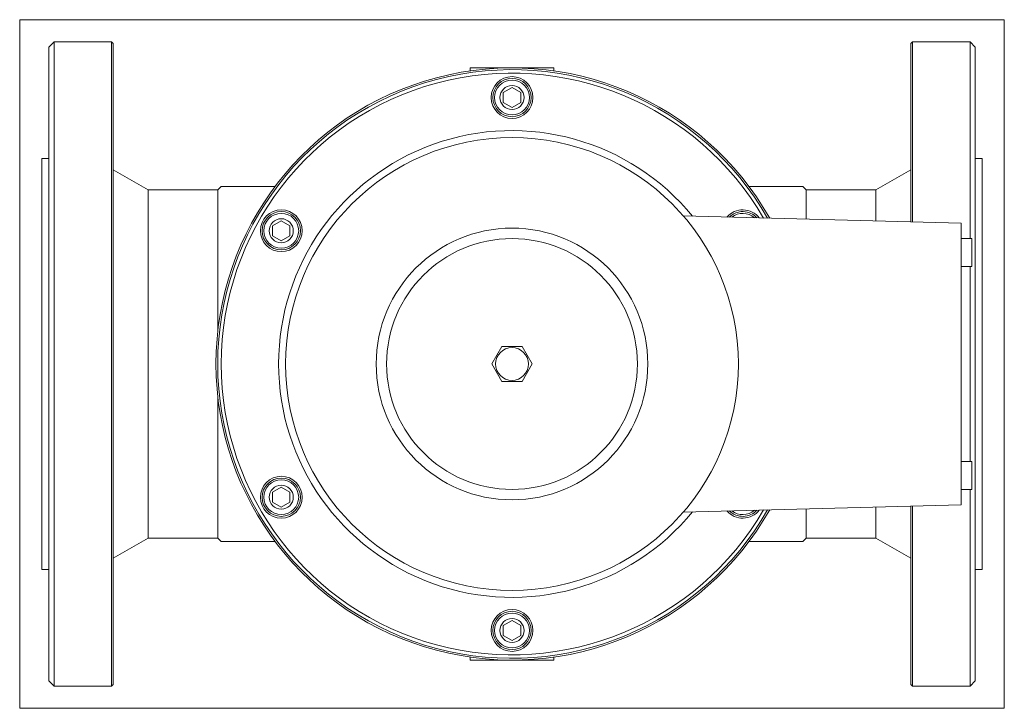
# Model space of a CAD drawing. Extents: x 72 to 355, y 51 to 248.
import ezdxf
from ezdxf.xclip import XClip

# ---------------------------------------------------------------- set-up
doc = ezdxf.new("R2010")
doc.units = 0
doc.header["$LTSCALE"] = 25.4
doc.header["$MEASUREMENT"] = 0
doc.header["$XCLIPFRAME"] = 2
doc.layers.get('0').update_dxf_attribs({"linetype": 'CONTINUOUS'})
for name, color, linetype in [('CEWKA_80', 7, 'CONTINUOUS'), ('WA_054_01_00_001', 7, 'CONTINUOUS'), ('WA_091_01_00_005', 7, 'CONTINUOUS'), ('WA_110_01_02BEZ_', 7, 'CONTINUOUS'), ('Ś-006M6X12SZEŚC_', 7, 'CONTINUOUS'), ('Ś-008IMBUSM6X16', 7, 'CONTINUOUS')]:
    doc.layers.add(name, color=color, linetype=linetype)

# ---------------------------------------------------------------- blocks, each defined once
blk = doc.blocks.new('SE1')
at = {"layer": 'CEWKA_80', "color": 7, "linetype": 'CONTINUOUS', "lineweight": 0}
for p, q in [((262.69, 191.97), (342.51, 189.88)), ((342.51, 189.88), (342.51, 186.88)), ((342.51, 186.88), (342.51, 112.06)), ((345.51, 185.47), (342.51, 185.47)), ((345.51, 185.47), (345.51, 177.47)), ((342.51, 177.47), (345.51, 177.47)), ((345.51, 121.47), (342.51, 121.47)), ((345.51, 121.47), (345.51, 113.47)), ((342.51, 113.47), (345.51, 113.47)), ((342.51, 112.06), (342.51, 109.06)), ((342.51, 109.06), (262.69, 106.97))]:
    blk.add_line(p, q, dxfattribs=at)
blk.add_circle((213.51, 149.47), 65, dxfattribs=at)
at = {"layer": 'WA_054_01_00_001', "color": 7, "linetype": 'CONTINUOUS', "lineweight": 0}
for centre, radius in [((213.51, 225.97), 6), ((213.51, 225.97), 5.5), ((147.26, 187.72), 6), ((147.26, 187.72), 5.5), ((147.26, 111.22), 6), ((147.26, 111.22), 5.5), ((213.51, 72.97), 6), ((213.51, 72.97), 5.5)]:
    blk.add_circle(centre, radius, dxfattribs=at)
for centre, radius, start, end in [((213.51, 149.47), 84.5, 29.6996, 330.3004), ((213.51, 149.47), 83.5, 30.1161, 329.8839), ((213.51, 149.47), 67, 39.2928, 320.7072), ((279.76, 187.72), 6, 37.8174, 139.1826), ((279.76, 187.72), 5.5, 42.2266, 134.7734), ((279.76, 111.22), 6, 220.8174, 322.1826), ((279.76, 111.22), 5.5, 225.2266, 317.7734)]:
    blk.add_arc(centre, radius, start, end, dxfattribs=at)
at = {"layer": 'WA_091_01_00_005', "color": 7, "linetype": 'CONTINUOUS', "lineweight": 0}
for radius in [39, 36]:
    blk.add_circle((213.51, 149.47), radius, dxfattribs=at)
at = {"layer": 'WA_110_01_02BEZ_', "color": 7, "linetype": 'CONTINUOUS', "lineweight": 0}
for p, q in [((82.01, 241.97), (80.51, 240.47)), ((80.51, 58.47), (80.51, 240.47)), ((82.01, 241.97), (82.01, 56.97)), ((98.51, 241.97), (82.01, 241.97)), ((99.01, 241.47), (98.51, 241.97)), ((98.51, 241.97), (98.51, 56.97)), ((99.01, 241.47), (99.01, 57.47)), ((328.51, 241.97), (328.01, 241.47)), ((328.01, 190.26), (328.01, 241.47)), ((328.51, 190.24), (328.51, 241.97)), ((345.01, 241.97), (328.51, 241.97)), ((345.01, 185.47), (345.01, 241.97)), ((346.51, 240.47), (345.01, 241.97)), ((346.51, 240.47), (346.51, 58.47)), ((201.51, 234.47), (225.51, 234.47)), ((201.51, 234.47), (201.51, 233.62)), ((225.51, 233.62), (225.51, 234.47)), ((78.51, 90.47), (78.51, 208.47)), ((80.51, 208.47), (78.51, 208.47)), ((348.51, 208.47), (346.51, 208.47)), ((348.51, 90.47), (348.51, 208.47)), ((109.01, 199.47), (99.01, 205.24)), ((328.01, 205.24), (318.01, 199.47)), ((109.01, 99.47), (109.01, 199.47)), ((129.01, 199.47), (109.01, 199.47)), ((130.01, 200.47), (129.01, 199.47)), ((129.01, 158.67), (129.01, 199.47)), ((145.53, 200.47), (130.01, 200.47)), ((281.5, 200.47), (297.01, 200.47)), ((298.01, 199.47), (297.01, 200.47)), ((298.01, 191.04), (298.01, 199.47)), ((318.01, 199.47), (298.01, 199.47)), ((318.01, 199.47), (318.01, 190.52)), ((345.01, 121.47), (345.01, 177.47)), ((129.01, 99.47), (129.01, 140.26)), ((345.01, 56.97), (345.01, 113.47)), ((298.01, 99.47), (298.01, 107.89)), ((318.01, 108.42), (318.01, 99.47)), ((328.01, 57.47), (328.01, 108.68)), ((328.51, 56.97), (328.51, 108.69)), ((99.01, 93.69), (109.01, 99.47)), ((109.01, 99.47), (129.01, 99.47)), ((129.01, 99.47), (130.01, 98.47)), ((297.01, 98.47), (298.01, 99.47)), ((298.01, 99.47), (318.01, 99.47)), ((318.01, 99.47), (328.01, 93.69)), ((130.01, 98.47), (145.55, 98.47)), ((297.01, 98.47), (281.44, 98.47)), ((78.51, 90.47), (80.51, 90.47)), ((346.51, 90.47), (348.51, 90.47)), ((201.51, 65.32), (201.51, 64.47)), ((225.51, 64.47), (225.51, 65.32)), ((201.51, 64.47), (225.51, 64.47)), ((80.51, 58.47), (82.01, 56.97)), ((82.01, 56.97), (98.51, 56.97)), ((98.51, 56.97), (99.01, 57.47)), ((328.01, 57.47), (328.51, 56.97)), ((328.51, 56.97), (345.01, 56.97)), ((345.01, 56.97), (346.51, 58.47))]:
    blk.add_line(p, q, dxfattribs=at)
blk.add_arc((213.51, 149.47), 85, 29.4958, 330.5042, dxfattribs=at)
at = {"layer": 'Ś-006M6X12SZEŚC_', "color": 7, "linetype": 'CONTINUOUS', "lineweight": 0}
for p, q in [((210.62, 154.47), (207.74, 149.47)), ((216.39, 154.47), (210.62, 154.47)), ((219.28, 149.47), (216.39, 154.47)), ((207.74, 149.47), (210.62, 144.47)), ((216.39, 144.47), (219.28, 149.47)), ((210.62, 144.47), (216.39, 144.47))]:
    blk.add_line(p, q, dxfattribs=at)
blk.add_circle((213.51, 149.47), 4.7, dxfattribs=at)
at = {"layer": 'Ś-008IMBUSM6X16', "color": 7, "linetype": 'CONTINUOUS', "lineweight": 0}
for p, q in [((213.51, 228.86), (211.01, 227.41)), ((211.01, 227.41), (211.01, 224.52)), ((216.01, 227.41), (213.51, 228.86)), ((216.01, 224.52), (216.01, 227.41)), ((211.01, 224.52), (213.51, 223.08)), ((213.51, 223.08), (216.01, 224.52)), ((147.26, 190.61), (144.76, 189.16)), ((149.76, 189.16), (147.26, 190.61)), ((144.76, 189.16), (144.76, 186.27)), ((149.76, 186.27), (149.76, 189.16)), ((144.76, 186.27), (147.26, 184.83)), ((147.26, 184.83), (149.76, 186.27)), ((147.26, 114.11), (144.76, 112.66)), ((149.76, 112.66), (147.26, 114.11)), ((144.76, 112.66), (144.76, 109.77)), ((149.76, 109.77), (149.76, 112.66)), ((144.76, 109.77), (147.26, 108.33)), ((147.26, 108.33), (149.76, 109.77)), ((213.51, 75.86), (211.01, 74.41)), ((211.01, 74.41), (211.01, 71.52)), ((216.01, 74.41), (213.51, 75.86)), ((216.01, 71.52), (216.01, 74.41)), ((211.01, 71.52), (213.51, 70.08)), ((213.51, 70.08), (216.01, 71.52))]:
    blk.add_line(p, q, dxfattribs=at)
for centre, radius in [((213.51, 225.97), 5), ((213.51, 225.97), 3.45), ((147.26, 187.72), 5), ((147.26, 187.72), 3.45), ((147.26, 111.22), 5), ((147.26, 111.22), 3.45), ((213.51, 72.97), 5), ((213.51, 72.97), 3.45)]:
    blk.add_circle(centre, radius, dxfattribs=at)
for centre, start, end in [((279.76, 187.72), 47.9942, 129.0058), ((279.76, 111.22), 230.9942, 312.0058)]:
    blk.add_arc(centre, 5, start, end, dxfattribs=at)

msp = doc.modelspace()

# ---------------------------------------------------------------- block references
at = {"color": 0, "lineweight": 0}
ref = msp.add_blockref('SE1', (0, 0), dxfattribs=at)
XClip(ref).set_block_clipping_path([(72.15831546, 50.6183196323), (354.8583261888, 248.3183220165)])
ref.dxf.unprotected_set("ltscale", 0)

doc.saveas('drawing.dxf')
